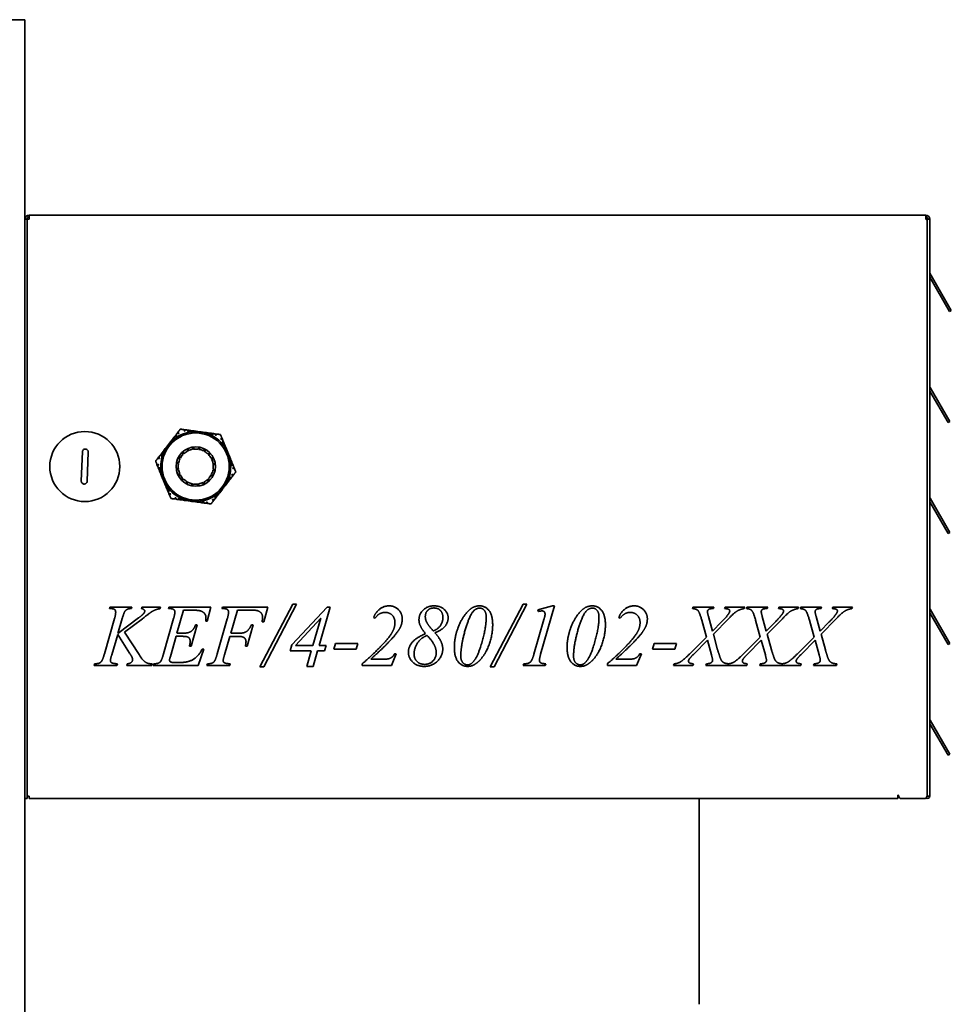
# Model space of a CAD drawing. Header units: millimetres. Extents: x 295 to 965, y 115 to 776.
# Tile 3 of 3: x 646 to 965, y 393 to 731. Entities that reach past the tile are written whole.
import ezdxf

# ---------------------------------------------------------------- set-up
doc = ezdxf.new("R2010")
doc.units = ezdxf.units.MM
doc.header["$LTSCALE"] = 3
doc.layers.add('Krawędzie widoczne(ISO)', color=7, linetype='Continuous', lineweight=35, true_color=0x262659)

msp = doc.modelspace()

# ---------------------------------------------------------------- linework, layer by layer
at = {"layer": 'Krawędzie widoczne(ISO)'}
for p, q in [((595.91, 730.86), (647.41, 730.86)), ((647.41, 730.86), (647.41, 178.86)), ((648.11, 662.52), (647.41, 662.52)), ((648.11, 662.52), (648.81, 662.52)), ((648.11, 662.52), (648.11, 650.52)), ((648.81, 662.52), (648.81, 663.92)), ((648.81, 663.92), (956.01, 663.92)), ((956.01, 663.92), (956.01, 662.52)), ((957.41, 662.52), (956.01, 662.52)), ((956.5, 662.02), (956.5, 464.92)), ((957.41, 662.52), (957.41, 464.8)), ((648.11, 650.52), (648.11, 475.92)), ((957.41, 642.6), (964.16, 630.9)), ((957.5, 643.84), (957.87, 643.2)), ((964.77, 631.25), (957.87, 643.2)), ((964.77, 631.25), (964.16, 630.9)), ((964.27, 593.12), (957.5, 604.84)), ((957.41, 603.6), (963.66, 592.77)), ((964.27, 593.12), (963.66, 592.77)), ((698.06, 587.2), (698.43, 587.67)), ((698.47, 587.14), (698.06, 587.2)), ((698.66, 587.12), (698.47, 587.14)), ((698.6, 587.25), (698.66, 587.12)), ((698.8, 588.15), (699.16, 588.62)), ((699.53, 589.1), (699.9, 589.57)), ((701.87, 590.38), (702.46, 590.3)), ((703.06, 590.22), (703.65, 590.14)), ((704.25, 590.06), (704.84, 589.98)), ((704.47, 589.51), (704.42, 589.63)), ((704.58, 589.65), (704.47, 589.51)), ((704.84, 589.98), (704.58, 589.65)), ((705.43, 589.9), (706.03, 589.82)), ((705.66, 589.35), (705.51, 589.72)), ((705.95, 589.72), (705.66, 589.35)), ((706.62, 589.74), (706.03, 589.82)), ((706.62, 589.74), (707.22, 589.66)), ((706.62, 589.74), (706.64, 589.7)), ((706.85, 589.19), (706.64, 589.7)), ((707.21, 589.65), (706.85, 589.19)), ((707.21, 589.65), (707.22, 589.66)), ((707.51, 589.62), (707.22, 589.66)), ((707.81, 589.58), (707.51, 589.62)), ((707.81, 589.58), (708.4, 589.5)), ((707.81, 589.58), (707.81, 589.57)), ((708.04, 589.03), (707.81, 589.57)), ((708.38, 589.47), (708.04, 589.03)), ((708.38, 589.47), (708.4, 589.5)), ((709, 589.42), (708.4, 589.5)), ((709, 589.42), (709.59, 589.34)), ((709.23, 588.86), (709.05, 589.31)), ((709.47, 589.18), (709.23, 588.86)), ((710.19, 589.26), (710.78, 589.18)), ((710.35, 588.87), (710.19, 589.26)), ((710.42, 588.7), (710.35, 588.87)), ((710.5, 588.81), (710.42, 588.7)), ((711.38, 589.09), (711.97, 589.01)), ((712.57, 588.93), (713.16, 588.85)), ((714.85, 587.55), (715.07, 587)), ((695.13, 583.4), (695.49, 583.87)), ((695.86, 584.35), (695.49, 583.87)), ((695.86, 584.35), (696.23, 584.82)), ((695.86, 584.35), (695.9, 584.35)), ((696.45, 584.27), (695.9, 584.35)), ((696.41, 585.06), (696.23, 584.82)), ((696.23, 584.82), (696.45, 584.27)), ((696.23, 584.82), (696.23, 584.82)), ((696.6, 585.3), (696.41, 585.06)), ((696.6, 585.3), (696.96, 585.77)), ((697.19, 585.22), (696.6, 585.3)), ((696.6, 585.3), (696.6, 585.3)), ((697.33, 586.25), (696.96, 585.77)), ((696.98, 585.74), (696.96, 585.77)), ((696.98, 585.74), (697.19, 585.22)), ((697.33, 586.25), (697.7, 586.72)), ((697.92, 586.17), (697.45, 586.23)), ((697.77, 586.54), (697.92, 586.17)), ((703.06, 583.01), (703.02, 583.82)), ((703.31, 583.95), (703.35, 583.15)), ((704.83, 583.63), (705.04, 584.42)), ((705.36, 584.45), (705.16, 583.68)), ((706.71, 583.67), (707.15, 584.36)), ((707.47, 584.29), (707.03, 583.62)), ((715.3, 586.44), (715.53, 585.89)), ((715.39, 584.86), (715.48, 584.97)), ((715.58, 584.83), (715.39, 584.86)), ((715.98, 584.78), (715.58, 584.83)), ((715.76, 585.33), (715.98, 584.78)), ((715.85, 583.75), (716.09, 584.07)), ((716.21, 584.22), (716.44, 583.67)), ((666.71, 572.77), (667.1, 582.76)), ((669.1, 582.68), (668.71, 572.69)), ((692.93, 580.55), (693.29, 581.02)), ((693.66, 581.5), (694.03, 581.97)), ((694.4, 582.45), (694.76, 582.92)), ((694.76, 582.92), (694.92, 582.54)), ((694.99, 582.37), (694.85, 582.39)), ((694.92, 582.54), (694.99, 582.37)), ((695.72, 583.32), (695.32, 583.37)), ((695.54, 583.76), (695.72, 583.32)), ((700.5, 580.33), (699.98, 580.96)), ((700.14, 581.24), (700.65, 580.62)), ((701.57, 581.87), (701.27, 582.63)), ((701.51, 582.85), (701.8, 582.1)), ((708.51, 583.13), (709.14, 583.65)), ((709.42, 583.49), (708.8, 582.98)), ((710.05, 582.06), (710.81, 582.36)), ((711.03, 582.12), (710.28, 581.83)), ((711.19, 580.57), (712.01, 580.62)), ((716.32, 583.69), (715.85, 583.75)), ((716.3, 582.64), (716.65, 583.08)), ((716.89, 582.56), (716.31, 582.64)), ((716.67, 583.11), (716.44, 583.67)), ((716.67, 583.11), (716.65, 583.08)), ((716.67, 583.11), (716.9, 582.56)), ((716.76, 581.53), (717.12, 582)), ((717.31, 581.45), (716.76, 581.53)), ((716.89, 582.56), (716.9, 582.56)), ((717.01, 582.28), (716.9, 582.56)), ((717.12, 582), (717.01, 582.28)), ((717.12, 582), (717.35, 581.45)), ((717.12, 582), (717.12, 582)), ((717.22, 580.42), (717.51, 580.8)), ((717.61, 580.36), (717.22, 580.42)), ((717.31, 581.45), (717.35, 581.45)), ((717.58, 580.89), (717.35, 581.45)), ((717.58, 580.89), (717.81, 580.34)), ((692.87, 577.89), (692.64, 578.44)), ((693.33, 576.78), (693.1, 577.33)), ((699.18, 577.18), (699.96, 576.97)), ((699.96, 578.53), (699.27, 578.97)), ((699.34, 579.28), (700.01, 578.85)), ((712.14, 580.32), (711.34, 580.28)), ((711.81, 578.8), (712.6, 578.59)), ((712.64, 578.27), (711.86, 578.48)), ((717.67, 579.31), (717.78, 579.45)), ((717.81, 579.29), (717.67, 579.31)), ((717.78, 579.45), (718.04, 579.78)), ((718.04, 579.78), (718.26, 579.23)), ((718.49, 578.67), (718.72, 578.12)), ((718.95, 577.56), (719.17, 577.01)), ((693.78, 575.67), (693.55, 576.22)), ((694.03, 576), (693.78, 575.67)), ((694.01, 576.16), (694.15, 576.14)), ((694.24, 574.56), (694.01, 575.11)), ((694.15, 576.14), (694.03, 576)), ((694.2, 575.08), (694.6, 575.03)), ((694.24, 574.56), (694.47, 574)), ((694.6, 575.03), (694.31, 574.65)), ((694.69, 573.45), (694.47, 574)), ((694.5, 574), (694.47, 574)), ((694.5, 574), (695.06, 573.92)), ((695.06, 573.92), (694.69, 573.45)), ((700.01, 576.65), (699.21, 576.86)), ((699.68, 575.12), (700.48, 575.17)), ((700.63, 574.88), (699.81, 574.83)), ((711.67, 574.21), (711.17, 574.83)), ((711.32, 575.12), (711.83, 574.49)), ((712.48, 576.17), (711.8, 576.6)), ((711.85, 576.92), (712.54, 576.48)), ((718.15, 573.95), (717.79, 573.48)), ((718.89, 574.9), (718.52, 574.43)), ((694.69, 573.45), (694.69, 573.45)), ((694.69, 573.45), (694.81, 573.17)), ((694.81, 573.17), (694.92, 572.89)), ((695.15, 572.34), (694.92, 572.89)), ((694.93, 572.89), (694.92, 572.89)), ((694.93, 572.89), (695.51, 572.81)), ((695.15, 572.34), (695.17, 572.37)), ((695.15, 572.34), (695.38, 571.78)), ((695.51, 572.81), (695.17, 572.37)), ((695.6, 571.23), (695.38, 571.78)), ((695.49, 571.76), (695.97, 571.7)), ((695.97, 571.7), (695.72, 571.38)), ((696.06, 570.12), (695.83, 570.67)), ((695.83, 570.67), (696.24, 570.61)), ((696.24, 570.61), (696.42, 570.59)), ((696.42, 570.59), (696.34, 570.48)), ((700.79, 573.33), (701.53, 573.62)), ((701.76, 573.39), (701, 573.09)), ((702.4, 571.96), (703.02, 572.47)), ((703.31, 572.32), (702.67, 571.8)), ((704.35, 571.16), (704.78, 571.83)), ((705.11, 571.78), (704.66, 571.09)), ((706.46, 571), (706.66, 571.77)), ((706.98, 571.82), (706.77, 571.03)), ((708.51, 571.5), (708.46, 572.3)), ((708.75, 572.44), (708.8, 571.63)), ((710.31, 572.6), (710.01, 573.35)), ((710.25, 573.58), (710.54, 572.82)), ((715.22, 570.15), (715.4, 570.39)), ((715.59, 570.63), (715.36, 571.18)), ((715.36, 571.18), (715.92, 571.1)), ((715.4, 570.39), (715.59, 570.63)), ((715.95, 571.1), (715.59, 570.63)), ((715.59, 570.63), (715.59, 570.63)), ((715.95, 571.1), (715.92, 571.1)), ((715.95, 571.1), (716.32, 571.58)), ((716.28, 571.69), (716.1, 572.13)), ((716.1, 572.13), (716.49, 572.07)), ((716.69, 572.05), (716.32, 571.58)), ((716.9, 572.91), (716.83, 573.08)), ((716.83, 573.08), (716.96, 573.06)), ((717.06, 572.53), (716.9, 572.91)), ((717.42, 573), (717.06, 572.53)), ((696.51, 569.01), (696.29, 569.56)), ((696.97, 567.9), (696.74, 568.45)), ((713.02, 567.3), (712.65, 566.83)), ((713.21, 568.2), (713.16, 568.33)), ((713.16, 568.33), (713.34, 568.31)), ((713.34, 568.31), (713.75, 568.25)), ((713.75, 568.25), (713.39, 567.78)), ((714.05, 568.91), (713.89, 569.28)), ((713.89, 569.28), (714.37, 569.22)), ((714.49, 569.2), (714.12, 568.73)), ((714.49, 569.2), (714.86, 569.68)), ((714.63, 570.23), (715.22, 570.15)), ((714.84, 569.71), (714.63, 570.23)), ((714.84, 569.71), (714.86, 569.68)), ((715.22, 570.15), (714.86, 569.68)), ((715.22, 570.15), (715.22, 570.15)), ((699.25, 566.52), (698.66, 566.6)), ((700.44, 566.35), (699.84, 566.43)), ((701.63, 566.19), (701.03, 566.27)), ((701.32, 566.64), (701.4, 566.75)), ((701.4, 566.75), (701.47, 566.58)), ((701.47, 566.58), (701.63, 566.19)), ((702.81, 566.03), (702.22, 566.11)), ((702.34, 566.27), (702.59, 566.59)), ((702.59, 566.59), (702.77, 566.14)), ((702.81, 566.03), (703.41, 565.95)), ((703.44, 565.98), (703.41, 565.95)), ((704, 565.87), (703.41, 565.95)), ((703.44, 565.98), (703.78, 566.42)), ((703.78, 566.42), (704, 565.88)), ((704, 565.87), (704, 565.88)), ((704, 565.87), (704.3, 565.83)), ((704.3, 565.83), (704.6, 565.79)), ((704.6, 565.8), (704.97, 566.26)), ((704.6, 565.8), (704.6, 565.79)), ((705.19, 565.71), (704.6, 565.79)), ((704.97, 566.26), (705.18, 565.75)), ((705.19, 565.71), (705.18, 565.75)), ((705.19, 565.71), (705.79, 565.63)), ((706.38, 565.55), (705.79, 565.63)), ((705.86, 565.72), (706.16, 566.1)), ((706.16, 566.1), (706.31, 565.73)), ((706.98, 565.47), (707.23, 565.8)), ((707.57, 565.39), (706.98, 565.47)), ((707.23, 565.8), (707.34, 565.94)), ((707.34, 565.94), (707.4, 565.82)), ((708.76, 565.23), (708.17, 565.31)), ((709.95, 565.07), (709.36, 565.15)), ((712.29, 566.35), (711.92, 565.88)), ((957.41, 565.6), (963.66, 554.77)), ((964.27, 555.12), (957.5, 566.84)), ((964.27, 555.12), (963.66, 554.77)), ((727.91, 509.12), (739.2, 530.56)), ((740.44, 530.56), (729.2, 509.12)), ((739.2, 530.56), (740.44, 530.56)), ((806.83, 509.12), (818.12, 530.56)), ((819.36, 530.56), (808.12, 509.12)), ((818.12, 530.56), (819.36, 530.56)), ((823.15, 528.59), (828.14, 529.98)), ((828.84, 529.98), (824.08, 513.45)), ((828.14, 529.98), (828.84, 529.98)), ((676.35, 529.04), (676.53, 529.58)), ((676.65, 529.04), (676.35, 529.04)), ((676.53, 529.58), (684.07, 529.58)), ((684.07, 529.58), (683.92, 529.04)), ((687.33, 529.04), (687.48, 529.58)), ((687.48, 529.58), (693.9, 529.58)), ((693.9, 529.58), (693.76, 529.04)), ((696.53, 529.04), (696.71, 529.58)), ((696.84, 529.04), (696.53, 529.04)), ((696.71, 529.58), (711.11, 529.58)), ((701.76, 528.5), (699.49, 520.59)), ((704.33, 528.5), (701.76, 528.5)), ((711.11, 529.58), (709.87, 524.77)), ((714.9, 529.04), (715.08, 529.58)), ((715.08, 529.58), (730.67, 529.58)), ((720.21, 528.53), (717.92, 520.57)), ((724.25, 528.53), (720.21, 528.53)), ((730.67, 529.58), (729.2, 524.53)), ((738.89, 516.67), (750.91, 529.58)), ((752.02, 529.58), (748.22, 516.42)), ((750.91, 529.58), (752.02, 529.58)), ((823.35, 528.06), (823.15, 528.59)), ((876.13, 529.04), (876.27, 529.58)), ((876.27, 529.58), (883.45, 529.58)), ((883.45, 529.58), (883.27, 529.04)), ((887.09, 529.04), (887.25, 529.58)), ((887.25, 529.58), (894.02, 529.58)), ((894.02, 529.58), (893.85, 529.04)), ((894.57, 529.04), (894.72, 529.58)), ((894.72, 529.58), (901.89, 529.58)), ((901.89, 529.58), (901.71, 529.04)), ((905.54, 529.04), (905.7, 529.58)), ((905.7, 529.58), (912.47, 529.58)), ((912.47, 529.58), (912.3, 529.04)), ((913.02, 529.04), (913.17, 529.58)), ((913.17, 529.58), (920.34, 529.58)), ((920.34, 529.58), (920.16, 529.04)), ((923.99, 529.04), (924.15, 529.58)), ((924.15, 529.58), (930.91, 529.58)), ((930.91, 529.58), (930.75, 529.04)), ((957.41, 527.6), (963.66, 516.77)), ((964.27, 517.12), (957.5, 528.84)), ((674.62, 513.51), (678.1, 525.6)), ((679.21, 520.46), (686.32, 525.82)), ((680.72, 525.6), (679.21, 520.46)), ((687.66, 525.57), (681.52, 520.93)), ((694.88, 513.55), (698.35, 525.62)), ((706.4, 523.46), (704.34, 516.21)), ((705.86, 523.46), (706.4, 523.46)), ((709.87, 524.77), (709.33, 524.77)), ((713.27, 513.5), (716.73, 525.56)), ((725.57, 523.45), (723.49, 516.18)), ((725.01, 523.45), (725.57, 523.45)), ((729.2, 524.53), (728.64, 524.53)), ((748.76, 525.77), (740.15, 516.42)), ((746.06, 516.42), (748.76, 525.77)), ((767.37, 525.74), (766.84, 525.96)), ((821.8, 513.45), (825.21, 525.33)), ((851.34, 525.74), (850.82, 525.96)), ((880.88, 519.3), (879.28, 525.07)), ((881.57, 526.29), (882.94, 521.36)), ((882.94, 521.36), (886.06, 524.49)), ((888.45, 525.54), (883.28, 520.28)), ((899.33, 519.3), (897.73, 525.07)), ((900.01, 526.29), (901.39, 521.36)), ((901.39, 521.36), (904.51, 524.49)), ((906.89, 525.54), (901.73, 520.28)), ((917.78, 519.3), (916.17, 525.07)), ((918.46, 526.29), (919.83, 521.36)), ((919.83, 521.36), (922.96, 524.49)), ((925.34, 525.54), (920.18, 520.28)), ((679.18, 520.13), (677.16, 513.22)), ((683.27, 513.77), (679.18, 520.13)), ((681.52, 520.93), (686.49, 513.3)), ((699.49, 520.59), (701.4, 520.59)), ((717.92, 520.57), (720.57, 520.57)), ((883.28, 520.28), (884.72, 514.89)), ((901.73, 520.28), (903.17, 514.89)), ((920.18, 520.28), (921.62, 514.89)), ((699.2, 519.54), (697.24, 512.61)), ((701.16, 519.54), (699.2, 519.54)), ((717.63, 519.53), (715.8, 513.2)), ((720.31, 519.53), (717.63, 519.53)), ((738.27, 514.59), (738.89, 516.67)), ((740.15, 516.42), (746.06, 516.42)), ((748.22, 516.42), (750.6, 516.42)), ((750.6, 516.42), (750.06, 514.59)), ((753.23, 515.15), (753.84, 517.11)), ((753.84, 517.11), (761.49, 517.11)), ((761.49, 517.11), (760.88, 515.15)), ((862.38, 515.15), (862.99, 517.11)), ((862.99, 517.11), (870.64, 517.11)), ((870.64, 517.11), (870.03, 515.15)), ((875.06, 513.45), (880.88, 519.3)), ((881.21, 518.2), (876.53, 513.45)), ((882.61, 513.15), (881.21, 518.2)), ((893.51, 513.45), (899.33, 519.3)), ((899.66, 518.2), (894.98, 513.45)), ((901.06, 513.15), (899.66, 518.2)), ((911.96, 513.45), (917.78, 519.3)), ((918.1, 518.2), (913.43, 513.45)), ((919.51, 513.15), (918.1, 518.2)), ((964.27, 517.12), (963.66, 516.77)), ((704.34, 516.21), (703.76, 516.21)), ((708.67, 515.13), (706.78, 509.58)), ((708.14, 515.13), (708.67, 515.13)), ((723.49, 516.18), (722.91, 516.18)), ((745.52, 514.59), (738.27, 514.59)), ((743.97, 509.23), (745.52, 514.59)), ((747.69, 514.59), (746.14, 509.23)), ((750.06, 514.59), (747.69, 514.59)), ((760.88, 515.15), (753.23, 515.15)), ((774.61, 513.56), (772.94, 509.58)), ((774.02, 513.56), (774.61, 513.56)), ((858.58, 513.56), (856.91, 509.58)), ((857.99, 513.56), (858.58, 513.56)), ((870.03, 515.15), (862.38, 515.15)), ((671.08, 509.58), (671.26, 510.11)), ((678.89, 509.58), (671.08, 509.58)), ((679.13, 510.11), (678.89, 509.58)), ((682.29, 509.58), (682.42, 510.11)), ((690.82, 509.58), (682.29, 509.58)), ((690.98, 510.11), (690.82, 509.58)), ((691.34, 509.58), (691.53, 510.11)), ((706.78, 509.58), (691.34, 509.58)), ((698.59, 510.57), (700.41, 510.57)), ((709.72, 509.58), (709.92, 510.11)), ((717.55, 509.58), (709.72, 509.58)), ((717.73, 510.11), (717.55, 509.58)), ((762.97, 509.58), (762.97, 510.11)), ((772.94, 509.58), (762.97, 509.58)), ((765.88, 511.72), (770.9, 511.72)), ((818.07, 509.58), (818.28, 510.11)), ((825.67, 509.58), (818.07, 509.58)), ((825.82, 510.11), (825.67, 509.58)), ((846.94, 509.58), (846.94, 510.11)), ((856.91, 509.58), (846.94, 509.58)), ((849.85, 511.72), (854.87, 511.72)), ((869.62, 509.58), (869.79, 510.11)), ((876.27, 509.58), (869.62, 509.58)), ((876.42, 510.11), (876.27, 509.58)), ((880.7, 509.58), (880.86, 510.11)), ((894.72, 509.58), (880.7, 509.58)), ((894.87, 510.11), (894.72, 509.58)), ((899.15, 509.58), (899.31, 510.11)), ((913.17, 509.58), (899.15, 509.58)), ((913.32, 510.11), (913.17, 509.58)), ((917.6, 509.58), (917.76, 510.11)), ((925.44, 509.58), (917.6, 509.58)), ((925.6, 510.11), (925.44, 509.58)), ((729.2, 509.12), (727.91, 509.12)), ((746.14, 509.23), (743.97, 509.23)), ((808.12, 509.12), (806.83, 509.12)), ((957.41, 489.6), (963.66, 478.77)), ((964.27, 479.12), (957.5, 490.84)), ((648.11, 475.92), (648.11, 463.92)), ((964.27, 479.12), (963.66, 478.77)), ((647.41, 463.92), (648.11, 463.92)), ((648.11, 464.8), (648.81, 464.8)), ((648.81, 463.92), (648.81, 464.8)), ((946.5, 463.92), (648.81, 463.92)), ((878.41, 393.42), (878.41, 463.92)), ((946.5, 464.8), (946.5, 465.15)), ((946.5, 465.15), (946.7, 465.15)), ((946.5, 464.8), (946.5, 463.92)), ((946.7, 465.15), (946.7, 464.92)), ((955.5, 463.92), (947.7, 463.92)), ((957.41, 464.8), (956.49, 464.8))]:
    msp.add_line(p, q, dxfattribs=at)
for centre, radius in [((667.91, 577.72), 12), ((705.91, 577.72), 11.5), ((705.91, 577.72), 6.75)]:
    msp.add_circle(centre, radius, dxfattribs=at)
for centre, radius, start, end in [((648.81, 662.52), 1.4, 90, 180), ((648.81, 662.52), 0.7, 90, 180), ((956.01, 662.52), 1.4, 0, 90), ((956.01, 662.52), 0.7, 0, 90), ((956, 662.02), 0.5, 0, 88.6096), ((958.11, 644.19), 0.7, 180, 210), ((958.11, 605.19), 0.7, 180, 195), ((705.91, 577.72), 12, 128.2845, 132.7098), ((705.91, 577.72), 12, 97.1233, 127.4968), ((705.91, 577.72), 12, 91.9103, 96.3355), ((705.91, 577.72), 12, 86.5139, 89.7822), ((705.91, 577.72), 12, 82.31, 83.7613), ((705.91, 577.72), 12, 80.8587, 82.31), ((705.91, 577.72), 12, 74.8379, 78.1062), ((705.91, 577.72), 12, 68.2845, 72.7098), ((705.91, 577.72), 12, 37.1233, 67.4968), ((705.91, 577.72), 12, 146.5139, 149.7822), ((705.91, 577.72), 12, 142.31, 143.7613), ((705.91, 577.72), 12, 140.8587, 142.31), ((705.91, 577.72), 12, 134.8379, 138.1062), ((705.91, 577.72), 6.5, 95.4281, 98.2713), ((705.91, 577.72), 6.5, 77.4281, 80.2713), ((705.91, 577.72), 12, 31.9103, 36.3355), ((705.91, 577.72), 12, 157.1233, 187.4968), ((705.91, 577.72), 12, 151.9103, 156.3355), ((705.91, 577.72), 6.5, 149.4281, 152.2713), ((705.91, 577.72), 6, 136.31, 151.1872), ((705.91, 577.72), 6.5, 131.4281, 134.2713), ((705.91, 577.72), 6, 118.31, 133.1872), ((705.91, 577.72), 6.5, 113.4281, 116.2713), ((705.91, 577.72), 6, 100.31, 115.1872), ((705.91, 577.72), 6, 82.31, 97.1872), ((705.91, 577.72), 6, 64.31, 79.1872), ((705.91, 577.72), 6, 46.31, 61.1872), ((705.91, 577.72), 6.5, 59.4281, 62.2713), ((705.91, 577.72), 6, 28.31, 43.1872), ((705.91, 577.72), 6.5, 41.4281, 44.2713), ((705.91, 577.72), 6.5, 23.4281, 26.2713), ((705.91, 577.72), 12, 26.5139, 29.7822), ((705.91, 577.72), 12, 22.31, 23.7613), ((705.91, 577.72), 12, 20.8587, 22.31), ((705.91, 577.72), 12, 14.8379, 18.1062), ((705.91, 577.72), 6.5, 185.4281, 188.2713), ((705.91, 577.72), 6.5, 167.4281, 170.2713), ((705.91, 577.72), 6, 172.31, 187.1872), ((705.91, 577.72), 6, 154.31, 169.1872), ((705.91, 577.72), 6, 10.31, 25.1872), ((705.91, 577.72), 6, 352.31, 7.1872), ((705.91, 577.72), 6.5, 5.4281, 8.2713), ((705.91, 577.72), 12, 337.1233, 7.4968), ((705.91, 577.72), 12, 8.2845, 12.7098), ((705.91, 577.72), 12, 188.2845, 192.7098), ((705.91, 577.72), 12, 194.8379, 198.1062), ((705.91, 577.72), 6.5, 203.4281, 206.2713), ((705.91, 577.72), 6, 190.31, 205.1872), ((705.91, 577.72), 6, 208.31, 223.1872), ((705.91, 577.72), 6, 316.31, 331.1872), ((705.91, 577.72), 6, 334.31, 349.1872), ((705.91, 577.72), 6.5, 329.4281, 332.2713), ((705.91, 577.72), 6.5, 347.4281, 350.2713), ((705.91, 577.72), 12, 200.8587, 202.31), ((705.91, 577.72), 12, 202.31, 203.7613), ((705.91, 577.72), 12, 206.5139, 209.7822), ((705.91, 577.72), 12, 211.9103, 216.3355), ((705.91, 577.72), 12, 217.1233, 247.4968), ((705.91, 577.72), 6.5, 221.4281, 224.2713), ((705.91, 577.72), 6, 226.31, 241.1872), ((705.91, 577.72), 6.5, 239.4281, 242.2713), ((705.91, 577.72), 6, 244.31, 259.1872), ((705.91, 577.72), 6.5, 257.4281, 260.2713), ((705.91, 577.72), 6, 262.31, 277.1872), ((705.91, 577.72), 6.5, 275.4281, 278.2713), ((705.91, 577.72), 6, 280.31, 295.1872), ((705.91, 577.72), 6.5, 293.4281, 296.2713), ((705.91, 577.72), 6, 298.31, 313.1872), ((705.91, 577.72), 6.5, 311.4281, 314.2713), ((705.91, 577.72), 12, 320.8587, 322.31), ((705.91, 577.72), 12, 322.31, 323.7613), ((705.91, 577.72), 12, 326.5139, 329.7822), ((705.91, 577.72), 12, 331.9103, 336.3355), ((705.91, 577.72), 12, 277.1233, 307.4968), ((705.91, 577.72), 12, 308.2845, 312.7098), ((705.91, 577.72), 12, 314.8379, 318.1062), ((958.11, 567.19), 0.7, 180, 195), ((705.91, 577.72), 12, 248.2845, 252.7098), ((705.91, 577.72), 12, 254.8379, 258.1062), ((705.91, 577.72), 12, 260.8587, 262.31), ((705.91, 577.72), 12, 262.31, 263.7613), ((705.91, 577.72), 12, 266.5139, 269.7822), ((705.91, 577.72), 12, 271.9103, 276.3355), ((958.11, 529.19), 0.7, 180, 195), ((958.11, 491.19), 0.7, 180, 195), ((947.7, 464.92), 1, 180, 270), ((955.5, 464.92), 1, 270, 0), ((956.53, 464.8), 0.875, 235.1757, 0), ((956.53, 464.8), 0.175, 243.6533, 0)]:
    msp.add_arc(centre, radius, start, end, dxfattribs=at)
for centre in [(958.1, 605.19), (958.1, 567.19), (958.1, 529.19), (958.1, 491.19)]:
    msp.add_ellipse(centre, major_axis=(0.181, -0.672), ratio=0.994403, start_param=4.71184, end_param=4.975058, dxfattribs=at)
for points, weights in [([(699.9, 589.57), (700.26, 590.05), (700.65, 590.54)], [1.03615699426, 1.03443691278, 1.03059895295]), ([(700.65, 590.54), (701.27, 590.46), (701.87, 590.38)], [1.03059895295, 1.03443691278, 1.03615699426]), ([(697.7, 586.72), (697.88, 586.96), (698.06, 587.2)], [2.469482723, 2.46421278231, 2.45746040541]), ([(698.43, 587.67), (698.61, 587.91), (698.8, 588.15)], [2.44291812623, 2.43500827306, 2.4257172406]), ([(698.6, 587.25), (698.52, 587.45), (698.43, 587.67)], [1, 1.00131282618, 1.00227152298]), ([(698.8, 588.15), (699.1, 588.11), (699.39, 588.07)], [2.5955942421, 2.6197340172, 2.64257377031]), ([(699.16, 588.62), (699.35, 588.86), (699.53, 589.1)], [2.40645676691, 2.39631910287, 2.38492444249]), ([(699.39, 588.07), (699.28, 588.34), (699.16, 588.62)], [1.00121647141, 1.00262710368, 1.00346989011]), ([(699.53, 589.1), (699.83, 589.06), (700.12, 589.02)], [2.47831262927, 2.49767251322, 2.51583023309]), ([(700.12, 589.02), (700.01, 589.29), (699.9, 589.57)], [1.10667789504, 1.11299129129, 1.11875016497]), ([(701.87, 590.38), (701.98, 590.1), (702.09, 589.83)], [1.11875016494, 1.11299129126, 1.10667789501]), ([(702.09, 589.83), (702.27, 590.06), (702.46, 590.3)], [2.51583023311, 2.49767251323, 2.47831262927]), ([(702.46, 590.3), (702.76, 590.26), (703.06, 590.22)], [2.38492444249, 2.39631910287, 2.40645676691]), ([(703.06, 590.22), (703.17, 589.94), (703.28, 589.67)], [1.00346989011, 1.00262710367, 1.00121647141]), ([(703.28, 589.67), (703.46, 589.9), (703.65, 590.14)], [2.64257377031, 2.6197340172, 2.5955942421]), ([(703.65, 590.14), (703.95, 590.1), (704.25, 590.06)], [2.4257172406, 2.43500827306, 2.44291812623]), ([(704.25, 590.06), (704.33, 589.84), (704.42, 589.63)], [1.00227152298, 1.00131282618, 1]), ([(704.84, 589.98), (705.14, 589.94), (705.43, 589.9)], [2.45746040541, 2.46421278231, 2.469482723]), ([(705.43, 589.9), (705.47, 589.81), (705.51, 589.72)], [1.00107831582, 1.00057122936, 1]), ([(705.95, 589.72), (705.99, 589.77), (706.03, 589.82)], [1, 1.00039185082, 1.00075998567]), ([(709, 589.42), (709.02, 589.36), (709.05, 589.31)], [1.00075998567, 1.00039185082, 1]), ([(709.47, 589.18), (709.53, 589.26), (709.59, 589.34)], [1, 1.00057122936, 1.00107831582]), ([(709.59, 589.34), (709.89, 589.3), (710.19, 589.26)], [2.469482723, 2.46421278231, 2.45746040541]), ([(710.5, 588.81), (710.64, 588.99), (710.78, 589.18)], [1, 1.00131282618, 1.00227152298]), ([(710.78, 589.18), (711.08, 589.14), (711.38, 589.09)], [2.44291812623, 2.43500827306, 2.4257172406]), ([(711.38, 589.09), (711.5, 588.81), (711.61, 588.54)], [2.5955942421, 2.6197340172, 2.64257377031]), ([(711.61, 588.54), (711.79, 588.77), (711.97, 589.01)], [1.00121647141, 1.00262710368, 1.00346989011]), ([(711.97, 589.01), (712.27, 588.97), (712.57, 588.93)], [2.40645676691, 2.39631910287, 2.38492444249]), ([(712.57, 588.93), (712.68, 588.65), (712.8, 588.38)], [2.47831262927, 2.49767251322, 2.51583023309]), ([(712.8, 588.38), (712.97, 588.61), (713.16, 588.85)], [1.10667789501, 1.11299129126, 1.11875016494]), ([(713.16, 588.85), (713.76, 588.77), (714.38, 588.69)], [1.03615699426, 1.03443691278, 1.03059895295]), ([(714.38, 588.69), (714.62, 588.11), (714.85, 587.55)], [1.03059895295, 1.03443691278, 1.03615699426]), ([(714.85, 587.55), (714.66, 587.31), (714.48, 587.08)], [1.1187501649, 1.11299129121, 1.10667789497]), ([(695.54, 583.76), (695.52, 583.82), (695.49, 583.87)], [1, 1.00039185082, 1.00075998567]), ([(697.33, 586.25), (697.39, 586.24), (697.45, 586.23)], [1.00075998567, 1.00039185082, 1]), ([(697.77, 586.54), (697.73, 586.63), (697.7, 586.72)], [1, 1.00057122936, 1.00107831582]), ([(714.48, 587.08), (714.77, 587.04), (715.07, 587)], [2.51583023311, 2.49767251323, 2.47831262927]), ([(715.3, 586.44), (715.12, 586.2), (714.94, 585.97)], [1.0034698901, 1.00262710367, 1.0012164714]), ([(714.94, 585.97), (715.23, 585.93), (715.53, 585.89)], [2.64257377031, 2.6197340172, 2.5955942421]), ([(715.07, 587), (715.19, 586.72), (715.3, 586.44)], [2.38492444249, 2.39631910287, 2.40645676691]), ([(715.76, 585.33), (715.61, 585.15), (715.48, 584.97)], [1.00227152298, 1.00131282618, 1]), ([(715.53, 585.89), (715.64, 585.61), (715.76, 585.33)], [2.4257172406, 2.43500827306, 2.44291812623]), ([(715.98, 584.78), (716.1, 584.5), (716.21, 584.22)], [2.45746040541, 2.46421278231, 2.469482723]), ([(716.21, 584.22), (716.15, 584.14), (716.09, 584.07)], [1.00107831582, 1.00057122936, 1]), ([(692.18, 579.58), (692.56, 580.08), (692.93, 580.55)], [1.03059895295, 1.03443691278, 1.03615699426]), ([(692.93, 580.55), (693.23, 580.51), (693.52, 580.47)], [1.11875016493, 1.11299129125, 1.106677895]), ([(693.29, 581.02), (693.48, 581.27), (693.66, 581.5)], [2.38492444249, 2.39631910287, 2.40645676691]), ([(693.52, 580.47), (693.41, 580.74), (693.29, 581.02)], [2.51583023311, 2.49767251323, 2.47831262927]), ([(693.66, 581.5), (693.96, 581.46), (694.25, 581.42)], [1.00346989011, 1.00262710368, 1.00121647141]), ([(694.03, 581.97), (694.21, 582.21), (694.4, 582.45)], [2.4257172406, 2.43500827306, 2.44291812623]), ([(694.25, 581.42), (694.14, 581.69), (694.03, 581.97)], [2.64257377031, 2.6197340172, 2.5955942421]), ([(694.4, 582.45), (694.63, 582.42), (694.85, 582.39)], [1.00227152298, 1.00131282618, 1]), ([(694.76, 582.92), (694.95, 583.16), (695.13, 583.4)], [2.45746040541, 2.46421278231, 2.469482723]), ([(695.13, 583.4), (695.23, 583.39), (695.32, 583.37)], [1.00107831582, 1.00057122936, 1]), ([(716.32, 583.69), (716.38, 583.68), (716.44, 583.67)], [1, 1.00039185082, 1.00075998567]), ([(717.58, 580.89), (717.54, 580.84), (717.51, 580.8)], [1.00075998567, 1.00039185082, 1]), ([(692.64, 578.44), (692.41, 579), (692.18, 579.58)], [1.03615699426, 1.03443691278, 1.03059895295]), ([(693.23, 578.36), (692.95, 578.4), (692.64, 578.44)], [1.10667789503, 1.11299129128, 1.11875016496]), ([(692.87, 577.89), (693.05, 578.13), (693.23, 578.36)], [2.47831262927, 2.49767251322, 2.51583023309]), ([(693.1, 577.33), (692.99, 577.61), (692.87, 577.89)], [2.40645676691, 2.39631910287, 2.38492444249]), ([(693.69, 577.25), (693.4, 577.29), (693.1, 577.33)], [1.00121647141, 1.00262710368, 1.00346989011]), ([(693.33, 576.78), (693.51, 577.02), (693.69, 577.25)], [2.5955942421, 2.6197340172, 2.64257377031]), ([(717.61, 580.36), (717.71, 580.35), (717.81, 580.34)], [1, 1.00057122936, 1.00107831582]), ([(717.81, 580.34), (717.92, 580.06), (718.04, 579.78)], [2.469482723, 2.46421278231, 2.45746040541]), ([(717.81, 579.29), (718.03, 579.26), (718.26, 579.23)], [1, 1.00131282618, 1.00227152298]), ([(718.49, 578.67), (718.31, 578.43), (718.13, 578.2)], [2.5955942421, 2.6197340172, 2.64257377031]), ([(718.13, 578.2), (718.42, 578.16), (718.72, 578.12)], [1.00121647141, 1.00262710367, 1.00346989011]), ([(718.26, 579.23), (718.38, 578.95), (718.49, 578.67)], [2.44291812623, 2.43500827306, 2.4257172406]), ([(718.95, 577.56), (718.76, 577.32), (718.58, 577.09)], [2.47831262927, 2.49767251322, 2.51583023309]), ([(718.58, 577.09), (718.87, 577.05), (719.17, 577.01)], [1.10667789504, 1.11299129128, 1.11875016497]), ([(718.72, 578.12), (718.83, 577.84), (718.95, 577.56)], [2.40645676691, 2.39631910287, 2.38492444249]), ([(693.55, 576.22), (693.44, 576.5), (693.33, 576.78)], [2.44291812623, 2.43500827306, 2.4257172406]), ([(694.01, 576.16), (693.79, 576.19), (693.55, 576.22)], [1, 1.00131282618, 1.00227152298]), ([(694.01, 575.11), (693.9, 575.39), (693.78, 575.67)], [2.469482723, 2.46421278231, 2.45746040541]), ([(694.2, 575.08), (694.11, 575.1), (694.01, 575.11)], [1, 1.00057122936, 1.00107831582]), ([(694.24, 574.56), (694.27, 574.61), (694.31, 574.65)], [1.00075998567, 1.00039185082, 1]), ([(717.56, 574.03), (717.67, 573.76), (717.79, 573.48)], [2.64257377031, 2.6197340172, 2.5955942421]), ([(718.15, 573.95), (717.85, 573.99), (717.56, 574.03)], [1.00346989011, 1.00262710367, 1.00121647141]), ([(718.52, 574.43), (718.34, 574.18), (718.15, 573.95)], [2.38492444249, 2.39631910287, 2.40645676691]), ([(718.3, 574.98), (718.41, 574.7), (718.52, 574.43)], [2.51583023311, 2.49767251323, 2.47831262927]), ([(718.89, 574.9), (718.59, 574.94), (718.3, 574.98)], [1.1187501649, 1.11299129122, 1.10667789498]), ([(719.64, 575.87), (719.26, 575.37), (718.89, 574.9)], [1.03059895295, 1.03443691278, 1.03615699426]), ([(719.17, 577.01), (719.4, 576.45), (719.64, 575.87)], [1.03615699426, 1.03443691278, 1.03059895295]), ([(695.49, 571.76), (695.44, 571.77), (695.38, 571.78)], [1, 1.00039185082, 1.00075998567]), ([(695.6, 571.23), (695.66, 571.31), (695.72, 571.38)], [1.00107831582, 1.00057122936, 1]), ([(695.83, 570.67), (695.72, 570.95), (695.6, 571.23)], [2.45746040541, 2.46421278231, 2.469482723]), ([(696.06, 570.12), (696.2, 570.3), (696.34, 570.48)], [1.00227152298, 1.00131282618, 1]), ([(716.28, 571.69), (716.3, 571.63), (716.32, 571.58)], [1, 1.00039185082, 1.00075998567]), ([(716.69, 572.05), (716.59, 572.06), (716.49, 572.07)], [1.00107831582, 1.00057122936, 1]), ([(717.06, 572.53), (716.87, 572.29), (716.69, 572.05)], [2.45746040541, 2.46421278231, 2.469482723]), ([(717.42, 573), (717.19, 573.03), (716.96, 573.06)], [1.00227152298, 1.00131282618, 1]), ([(717.79, 573.48), (717.6, 573.24), (717.42, 573)], [2.4257172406, 2.43500827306, 2.44291812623]), ([(696.29, 569.56), (696.17, 569.84), (696.06, 570.12)], [2.4257172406, 2.43500827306, 2.44291812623]), ([(696.88, 569.48), (696.59, 569.52), (696.29, 569.56)], [2.64257377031, 2.6197340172, 2.5955942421]), ([(696.51, 569.01), (696.7, 569.25), (696.88, 569.48)], [1.00346989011, 1.00262710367, 1.00121647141]), ([(696.74, 568.45), (696.63, 568.73), (696.51, 569.01)], [2.38492444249, 2.39631910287, 2.40645676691]), ([(697.33, 568.37), (697.04, 568.41), (696.74, 568.45)], [2.51583023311, 2.49767251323, 2.47831262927]), ([(696.97, 567.9), (697.16, 568.14), (697.33, 568.37)], [1.11875016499, 1.11299129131, 1.10667789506]), ([(697.44, 566.76), (697.2, 567.34), (696.97, 567.9)], [1.03059895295, 1.03443691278, 1.03615699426]), ([(699.02, 567.07), (698.84, 566.84), (698.66, 566.6)], [1.10667789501, 1.11299129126, 1.11875016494]), ([(699.25, 566.52), (699.13, 566.79), (699.02, 567.07)], [2.47831262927, 2.49767251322, 2.51583023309]), ([(700.21, 566.91), (700.03, 566.68), (699.84, 566.43)], [1.00121647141, 1.00262710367, 1.00346989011]), ([(700.44, 566.35), (700.32, 566.64), (700.21, 566.91)], [2.5955942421, 2.6197340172, 2.64257377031]), ([(713.02, 567.3), (712.72, 567.34), (712.43, 567.38)], [2.5955942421, 2.6197340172, 2.64257377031]), ([(712.43, 567.38), (712.54, 567.11), (712.65, 566.83)], [1.00121647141, 1.00262710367, 1.00346989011]), ([(713.39, 567.78), (713.2, 567.54), (713.02, 567.3)], [2.44291812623, 2.43500827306, 2.4257172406]), ([(713.21, 568.2), (713.3, 567.99), (713.39, 567.78)], [1, 1.00131282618, 1.00227152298]), ([(714.12, 568.73), (713.94, 568.49), (713.75, 568.25)], [2.469482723, 2.46421278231, 2.45746040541]), ([(714.05, 568.91), (714.08, 568.82), (714.12, 568.73)], [1, 1.00057122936, 1.00107831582]), ([(714.49, 569.2), (714.43, 569.21), (714.37, 569.22)], [1.00075998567, 1.00039185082, 1]), ([(698.66, 566.6), (698.06, 566.68), (697.44, 566.76)], [1.03615699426, 1.03443691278, 1.03059895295]), ([(699.84, 566.43), (699.55, 566.47), (699.25, 566.52)], [2.40645676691, 2.39631910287, 2.38492444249]), ([(701.03, 566.27), (700.74, 566.31), (700.44, 566.35)], [2.44291812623, 2.43500827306, 2.4257172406]), ([(701.32, 566.64), (701.18, 566.46), (701.03, 566.27)], [1, 1.00131282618, 1.00227152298]), ([(702.22, 566.11), (701.93, 566.15), (701.63, 566.19)], [2.469482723, 2.46421278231, 2.45746040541]), ([(702.34, 566.27), (702.28, 566.19), (702.22, 566.11)], [1, 1.00057122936, 1.00107831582]), ([(702.81, 566.03), (702.79, 566.09), (702.77, 566.14)], [1.00075998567, 1.00039185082, 1]), ([(705.86, 565.72), (705.83, 565.68), (705.79, 565.63)], [1, 1.00039185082, 1.00075998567]), ([(706.38, 565.55), (706.34, 565.64), (706.31, 565.73)], [1.00107831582, 1.00057122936, 1]), ([(706.98, 565.47), (706.68, 565.51), (706.38, 565.55)], [2.45746040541, 2.46421278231, 2.469482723]), ([(707.57, 565.39), (707.48, 565.61), (707.4, 565.82)], [1.00227152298, 1.00131282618, 1]), ([(708.17, 565.31), (707.87, 565.35), (707.57, 565.39)], [2.4257172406, 2.43500827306, 2.44291812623]), ([(708.53, 565.78), (708.35, 565.55), (708.17, 565.31)], [2.64257377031, 2.6197340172, 2.5955942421]), ([(708.76, 565.23), (708.64, 565.51), (708.53, 565.78)], [1.0034698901, 1.00262710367, 1.0012164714]), ([(709.36, 565.15), (709.06, 565.19), (708.76, 565.23)], [2.38492444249, 2.39631910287, 2.40645676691]), ([(709.72, 565.62), (709.54, 565.39), (709.36, 565.15)], [2.51583023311, 2.49767251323, 2.47831262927]), ([(709.95, 565.07), (709.83, 565.35), (709.72, 565.62)], [1.11875016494, 1.11299129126, 1.10667789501]), ([(711.17, 564.91), (710.55, 564.99), (709.95, 565.07)], [1.03059895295, 1.03443691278, 1.03615699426]), ([(711.92, 565.88), (711.55, 565.4), (711.17, 564.91)], [1.03615699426, 1.03443691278, 1.03059895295]), ([(712.29, 566.35), (711.99, 566.39), (711.69, 566.43)], [2.47831262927, 2.49767251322, 2.51583023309]), ([(711.69, 566.43), (711.8, 566.16), (711.92, 565.88)], [1.10667789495, 1.11299129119, 1.11875016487]), ([(712.65, 566.83), (712.47, 566.59), (712.29, 566.35)], [2.40645676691, 2.39631910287, 2.38492444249])]:
    msp.add_rational_spline(points, weights, degree=2, dxfattribs=at)
for points, degree, knots in [([(667.1, 582.76), (667.11, 582.86), (667.13, 582.97), (667.16, 583.06), (667.21, 583.18), (667.27, 583.29), (667.36, 583.39), (667.45, 583.49), (667.55, 583.57), (667.67, 583.62), (667.79, 583.68), (667.92, 583.71), (668.05, 583.72), (668.18, 583.73), (668.31, 583.71), (668.43, 583.67), (668.55, 583.63), (668.65, 583.56), (668.75, 583.49), (668.84, 583.41), (668.91, 583.32), (668.97, 583.22), (669.02, 583.13), (669.06, 583.03), (669.08, 582.92), (669.1, 582.84), (669.1, 582.76), (669.1, 582.68)], 3, [-0.3154098, -0.3154098, -0.3154098, -0.3154098, -0.2842825, -0.2842825, -0.2842825, -0.2457509, -0.2457509, -0.2457509, -0.2062726, -0.2062726, -0.2062726, -0.166347, -0.166347, -0.166347, -0.128019, -0.128019, -0.128019, -0.0912116, -0.0912116, -0.0912116, -0.0563469, -0.0563469, -0.0563469, -0.024385, -0.024385, -0.024385, 0, 0, 0, 0]), ([(668.71, 572.69), (668.71, 572.69), (668.71, 572.68), (668.71, 572.55), (668.67, 572.42), (668.57, 572.2), (668.5, 572.1), (668.34, 571.94), (668.24, 571.87), (668.02, 571.77), (667.9, 571.74), (667.64, 571.72), (667.51, 571.74), (667.26, 571.83), (667.15, 571.89), (666.95, 572.07), (666.87, 572.17), (666.77, 572.39), (666.73, 572.5), (666.71, 572.67), (666.71, 572.72), (666.71, 572.77)], 3, [0.1576303, 0.1576303, 0.1576303, 0.1576303, 0.1587224, 0.1587224, 0.1987545, 0.1987545, 0.2321211, 0.2321211, 0.2679652, 0.2679652, 0.3055359, 0.3055359, 0.3446509, 0.3446509, 0.3842516, 0.3842516, 0.4232114, 0.4232114, 0.4579076, 0.4579076, 0.4730664, 0.4730664, 0.4730664, 0.4730664]), ([(885.49, 512.52), (885.83, 511.47), (886.55, 510.62), (887.55, 510.2), (888.41, 510.13)], 2, [0, 0, 0, 1, 2, 2.856235, 2.856235, 2.856235]), ([(903.94, 512.52), (904.28, 511.47), (905, 510.62), (906, 510.2), (906.86, 510.13)], 2, [0, 0, 0, 1, 2, 2.856235, 2.856235, 2.856235])]:
    msp.add_open_spline(points, degree=degree, knots=knots, dxfattribs=at)
for points in [[(766.84, 525.96), (767.6, 527.88), (770.49, 529.98), (772.17, 529.98)], [(772.17, 529.98), (774.07, 529.98), (776.66, 527.37), (776.66, 525.52)], [(782.4, 525.2), (782.4, 527.16), (785.34, 529.98), (787.56, 529.98)], [(787.56, 529.98), (789.7, 529.98), (792.38, 527.53), (792.38, 525.9)], [(799.7, 528.63), (801.26, 529.98), (803.17, 529.98)], [(803.17, 529.98), (805.06, 529.98), (807.65, 526.83), (807.65, 523.43)], [(838.33, 528.63), (839.88, 529.98), (841.8, 529.98)], [(841.8, 529.98), (843.69, 529.98), (846.27, 526.83), (846.27, 523.43)], [(850.82, 525.96), (851.57, 527.88), (854.46, 529.98), (856.14, 529.98)], [(856.14, 529.98), (858.04, 529.98), (860.64, 527.37), (860.64, 525.52)], [(678.49, 527.83), (678.49, 528.42), (677.74, 529.04), (676.65, 529.04)], [(678.1, 525.6), (678.49, 526.98), (678.49, 527.83)], [(682.53, 528.82), (681.89, 528.51), (681.31, 527.55), (680.72, 525.6)], [(683.92, 529.04), (682.99, 529.05), (682.53, 528.82)], [(686.32, 525.82), (687.74, 526.88), (688.18, 527.5)], [(688.45, 528.19), (688.45, 528.46), (687.89, 528.95), (687.33, 529.04)], [(690.54, 527.78), (690.31, 527.63), (687.66, 525.57)], [(688.18, 527.5), (688.45, 527.88), (688.45, 528.19)], [(693.76, 529.04), (692.71, 528.86), (691.29, 528.28), (690.54, 527.78)], [(698.77, 527.84), (698.77, 528.4), (697.99, 529.04), (696.84, 529.04)], [(698.35, 525.62), (698.77, 527.08), (698.77, 527.84)], [(707.58, 528.24), (706.88, 528.5), (704.33, 528.5)], [(709.05, 527.21), (708.54, 527.88), (707.58, 528.24)], [(709.43, 525.9), (709.43, 526.68), (709.05, 527.21)], [(717.16, 527.84), (717.16, 528.22), (716.78, 528.77), (716.03, 529.04), (714.9, 529.04)], [(716.73, 525.56), (717.16, 527.01), (717.16, 527.84)], [(726.89, 528.38), (726.29, 528.53), (724.25, 528.53)], [(728.81, 526.03), (728.81, 527.01), (727.73, 528.15), (726.89, 528.38)], [(770.78, 527.73), (768.71, 527.73), (767.37, 525.74)], [(774.16, 524.26), (774.16, 525.8), (772.29, 527.73), (770.78, 527.73)], [(787.51, 529.25), (786.19, 529.25), (784.57, 527.6), (784.57, 526.29)], [(790.59, 526.01), (790.59, 527.52), (788.89, 529.25), (787.51, 529.25)], [(795.82, 522.58), (797.35, 526.57), (799.7, 528.63)], [(803.2, 529.22), (802.35, 529.22), (800.59, 527.88), (798.71, 523.63), (797.84, 520.28)], [(805.44, 526.03), (805.44, 527.66), (804.1, 529.22), (803.2, 529.22)], [(824.54, 528.24), (824.16, 528.24), (823.35, 528.06)], [(825.59, 527.12), (825.59, 527.65), (825.03, 528.24), (824.54, 528.24)], [(825.21, 525.33), (825.52, 526.41), (825.55, 526.55)], [(825.55, 526.55), (825.59, 526.85), (825.59, 527.12)], [(834.44, 522.58), (835.98, 526.57), (838.33, 528.63)], [(841.83, 529.22), (840.98, 529.22), (839.21, 527.88), (837.33, 523.63), (836.47, 520.28)], [(844.07, 526.03), (844.07, 527.66), (842.73, 529.22), (841.83, 529.22)], [(854.75, 527.73), (852.68, 527.73), (851.34, 525.74)], [(858.14, 524.26), (858.14, 525.8), (856.26, 527.73), (854.75, 527.73)], [(879.28, 525.07), (878.54, 527.73), (877.47, 528.95), (876.13, 529.04)], [(883.27, 529.04), (882.29, 529.04), (881.58, 528.79), (881.22, 528.27), (881.22, 527.94)], [(881.22, 527.94), (881.22, 527.58), (881.57, 526.29)], [(886.06, 524.49), (887.91, 526.34), (888.61, 527.48)], [(888.58, 528.73), (888.18, 528.99), (887.09, 529.04)], [(893.85, 529.04), (892.43, 528.82), (890.29, 527.52), (888.45, 525.54)], [(888.85, 528.19), (888.85, 528.53), (888.58, 528.73)], [(888.61, 527.48), (888.85, 527.88), (888.85, 528.19)], [(897.73, 525.07), (896.99, 527.73), (895.91, 528.95), (894.57, 529.04)], [(901.71, 529.04), (900.73, 529.04), (900.03, 528.79), (899.67, 528.27), (899.67, 527.94)], [(899.67, 527.94), (899.67, 527.58), (900.01, 526.29)], [(904.51, 524.49), (906.35, 526.34), (907.06, 527.48)], [(907.02, 528.73), (906.63, 528.99), (905.54, 529.04)], [(912.3, 529.04), (910.88, 528.82), (908.74, 527.52), (906.89, 525.54)], [(907.3, 528.19), (907.3, 528.53), (907.02, 528.73)], [(907.06, 527.48), (907.3, 527.88), (907.3, 528.19)], [(916.17, 525.07), (915.44, 527.73), (914.36, 528.95), (913.02, 529.04)], [(920.16, 529.04), (919.18, 529.04), (918.48, 528.79), (918.12, 528.27), (918.12, 527.94)], [(918.12, 527.94), (918.12, 527.58), (918.46, 526.29)], [(922.96, 524.49), (924.8, 526.34), (925.5, 527.48)], [(925.47, 528.73), (925.08, 528.99), (923.99, 529.04)], [(930.75, 529.04), (929.33, 528.82), (927.19, 527.52), (925.34, 525.54)], [(925.75, 528.19), (925.75, 528.53), (925.47, 528.73)], [(925.5, 527.48), (925.75, 527.88), (925.75, 528.19)], [(701.4, 520.59), (703.41, 520.59), (705.21, 521.81), (705.86, 523.46)], [(709.33, 524.77), (709.43, 525.44), (709.43, 525.9)], [(720.57, 520.57), (722.33, 520.57), (724.08, 521.67), (725.01, 523.45)], [(728.64, 524.53), (728.81, 525.44), (728.81, 526.03)], [(773.04, 520.57), (774.16, 522.34), (774.16, 524.26)], [(776.21, 523.1), (775.49, 521.39), (773.59, 519.25)], [(776.66, 525.52), (776.66, 524.22), (776.21, 523.1)], [(784.64, 520.46), (783.33, 522.08), (782.4, 524.17), (782.4, 525.2)], [(784.57, 526.29), (784.57, 525.29), (785, 524.46)], [(785, 524.46), (785.62, 523.22), (787.24, 521.39)], [(787.24, 521.39), (788.82, 521.93), (790.59, 524.41), (790.59, 526.01)], [(792.38, 525.9), (792.38, 524.28), (790.21, 521.62), (787.81, 520.77)], [(803.46, 515.8), (805.44, 522.09), (805.44, 526.03)], [(807.65, 523.43), (807.65, 520.51), (805.73, 514.43), (803.99, 512.21)], [(842.09, 515.8), (844.07, 522.09), (844.07, 526.03)], [(846.27, 523.43), (846.27, 520.51), (844.36, 514.43), (842.61, 512.21)], [(857.01, 520.57), (858.14, 522.34), (858.14, 524.26)], [(860.18, 523.1), (859.46, 521.39), (857.56, 519.25)], [(860.64, 525.52), (860.64, 524.22), (860.18, 523.1)], [(762.97, 510.11), (770.59, 516.78), (773.04, 520.57)], [(778.76, 514.1), (778.76, 515.77), (781.22, 518.97), (784.64, 520.46)], [(785.19, 519.85), (782.99, 518.94), (780.73, 515.47), (780.73, 513.48)], [(788.33, 513.92), (788.33, 515.15), (786.99, 517.88), (785.19, 519.85)], [(787.81, 520.77), (789.23, 519.23), (790.54, 516.55), (790.54, 515.21)], [(794.52, 515.8), (794.52, 519.18), (795.82, 522.58)], [(797.84, 520.28), (796.73, 515.9), (796.73, 512.83)], [(833.15, 515.8), (833.15, 519.18), (834.44, 522.58)], [(836.47, 520.28), (835.36, 515.9), (835.36, 512.83)], [(846.94, 510.11), (854.56, 516.78), (857.01, 520.57)], [(704.02, 517.78), (704.02, 518.42), (703.51, 519.17), (702.61, 519.54), (701.16, 519.54)], [(703.76, 516.21), (704.02, 517.12), (704.02, 517.78)], [(723.14, 517.63), (723.14, 518.55), (721.94, 519.53), (720.31, 519.53)], [(722.91, 516.18), (723.14, 517.06), (723.14, 517.63)], [(773.59, 519.25), (770.7, 515.98), (765.88, 511.72)], [(857.56, 519.25), (854.67, 515.98), (849.85, 511.72)], [(673.67, 511), (674.07, 511.6), (674.62, 513.51)], [(677.16, 513.22), (676.68, 511.76), (676.68, 511.26)], [(684.12, 512.34), (684, 512.63), (683.27, 513.77)], [(686.49, 513.3), (687.81, 511.26), (689.56, 510.11), (690.98, 510.11)], [(693.94, 511), (694.34, 511.6), (694.88, 513.55)], [(700.41, 510.57), (703.28, 510.57), (706.76, 512.61), (708.14, 515.13)], [(712.32, 511), (712.73, 511.6), (713.27, 513.5)], [(715.8, 513.2), (715.32, 511.73), (715.32, 511.24)], [(770.9, 511.72), (772.11, 511.72), (773.67, 512.71), (774.02, 513.56)], [(784.18, 509.23), (781.78, 509.23), (778.76, 512.16), (778.76, 514.1)], [(780.73, 513.48), (780.73, 511.88), (782.73, 509.92), (784.34, 509.92)], [(790.54, 515.21), (790.54, 512.81), (786.88, 509.23), (784.18, 509.23)], [(784.34, 509.92), (786.03, 509.92), (788.33, 512.27), (788.33, 513.92)], [(799.03, 509.23), (797.11, 509.23), (794.52, 512.39), (794.52, 515.8)], [(800.55, 510.36), (802.25, 511.96), (803.46, 515.8)], [(820.8, 511.01), (821.29, 511.7), (821.8, 513.45)], [(824.08, 513.45), (823.67, 511.99), (823.67, 511.34)], [(837.66, 509.23), (835.73, 509.23), (833.15, 512.39), (833.15, 515.8)], [(839.18, 510.36), (840.88, 511.96), (842.09, 515.8)], [(854.87, 511.72), (856.08, 511.72), (857.65, 512.71), (857.99, 513.56)], [(871.84, 510.69), (873, 511.39), (875.06, 513.45)], [(876.53, 513.45), (875.16, 512.04), (874.9, 511.6)], [(883, 511.34), (883, 511.75), (882.61, 513.15)], [(884.72, 514.89), (884.93, 514.12), (885.49, 512.52)], [(890.29, 510.69), (891.45, 511.39), (893.51, 513.45)], [(894.98, 513.45), (893.61, 512.04), (893.35, 511.6)], [(901.45, 511.34), (901.45, 511.75), (901.06, 513.15)], [(903.17, 514.89), (903.38, 514.12), (903.94, 512.52)], [(908.74, 510.69), (909.9, 511.39), (911.96, 513.45)], [(913.43, 513.45), (912.06, 512.04), (911.8, 511.6)], [(919.9, 511.34), (919.9, 511.75), (919.51, 513.15)], [(921.62, 514.89), (921.83, 514.12), (922.38, 512.52)], [(671.26, 510.11), (672.42, 510.15), (672.81, 510.33)], [(672.81, 510.33), (673.4, 510.59), (673.67, 511)], [(676.68, 511.26), (676.68, 510.75), (677.5, 510.21), (679.13, 510.11)], [(682.42, 510.11), (683.43, 510.21), (684.26, 510.98), (684.26, 511.47)], [(684.26, 511.47), (684.26, 511.91), (684.12, 512.34)], [(691.53, 510.11), (692.68, 510.15), (693.09, 510.33)], [(693.09, 510.33), (693.67, 510.59), (693.94, 511)], [(697.24, 512.61), (696.94, 511.78), (696.94, 511.34)], [(696.94, 511.34), (696.94, 511.01), (697.32, 510.75)], [(697.32, 510.75), (697.58, 510.57), (698.59, 510.57)], [(709.92, 510.11), (711.08, 510.15), (711.45, 510.33)], [(711.45, 510.33), (712.04, 510.57), (712.32, 511)], [(715.32, 511.24), (715.32, 510.75), (716.14, 510.21), (717.73, 510.11)], [(796.73, 512.83), (796.73, 511.29), (798.07, 509.77), (799.02, 509.77)], [(799.02, 509.77), (799.92, 509.77), (800.55, 510.36)], [(801.08, 509.67), (800.19, 509.23), (799.03, 509.23)], [(803.99, 512.21), (802.6, 510.46), (801.08, 509.67)], [(818.28, 510.11), (819.49, 510.15), (819.88, 510.31)], [(819.88, 510.31), (820.49, 510.57), (820.8, 511.01)], [(823.67, 511.34), (823.67, 510.8), (824.43, 510.21), (825.82, 510.11)], [(835.36, 512.83), (835.36, 511.29), (836.7, 509.77), (837.65, 509.77)], [(837.65, 509.77), (838.54, 509.77), (839.18, 510.36)], [(839.7, 509.67), (838.82, 509.23), (837.66, 509.23)], [(842.61, 512.21), (841.22, 510.46), (839.7, 509.67)], [(869.79, 510.11), (871.04, 510.23), (871.84, 510.69)], [(874.9, 511.6), (874.74, 511.34), (874.74, 511.09)], [(874.74, 511.09), (874.74, 510.65), (875.18, 510.36)], [(875.18, 510.36), (875.37, 510.25), (876.42, 510.11)], [(880.86, 510.11), (882.07, 510.16), (882.61, 510.57)], [(882.61, 510.57), (883, 510.87), (883, 511.34)], [(888.41, 510.13), (889.55, 510.26), (890.29, 510.69)], [(893.35, 511.6), (893.18, 511.34), (893.18, 511.09)], [(893.18, 511.09), (893.18, 510.65), (893.63, 510.36)], [(893.63, 510.36), (893.82, 510.25), (894.87, 510.11)], [(899.31, 510.11), (900.52, 510.16), (901.06, 510.57)], [(901.06, 510.57), (901.45, 510.87), (901.45, 511.34)], [(906.86, 510.13), (908, 510.26), (908.74, 510.69)], [(911.8, 511.6), (911.63, 511.34), (911.63, 511.09)], [(911.63, 511.09), (911.63, 510.65), (912.07, 510.36)], [(912.07, 510.36), (912.27, 510.25), (913.32, 510.11)], [(917.76, 510.11), (918.97, 510.16), (919.51, 510.57)], [(919.51, 510.57), (919.9, 510.87), (919.9, 511.34)], [(922.38, 512.52), (922.73, 511.47), (923.45, 510.62), (924.52, 510.16), (925.6, 510.11)]]:
    msp.add_open_spline(points, degree=2, dxfattribs=at)

doc.saveas('drawing.dxf')
